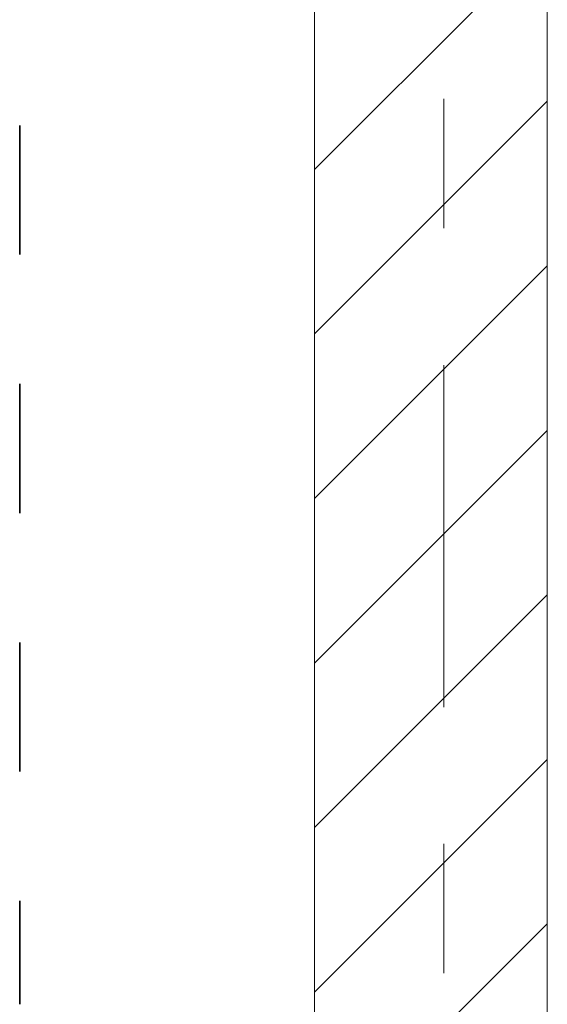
# Model space of a CAD drawing. Header units: metres. Extents: x -3.6 to 84.5, y -11 to 16.8.
# Tile 92 of 124: x 29 to 29.4, y 0.7 to 1.5. Entities that reach past the tile are written whole.
import ezdxf

# ---------------------------------------------------------------- set-up
doc = ezdxf.new("R2010")
doc.units = ezdxf.units.M
doc.header["$MEASUREMENT"] = 0
for name, pattern in [('Achse', [0.2, 0.1, -0.05, 0, -0.05]), ('Strichlinie doppelt', [0.546806, 0.264583, -0.105833, 0.070556, -0.105833]), ('Wipeout_Contour', [1, 0, -1])]:
    doc.linetypes.add(name, pattern=pattern)
for name, color, linetype in [('155 - Bemaßung_ Beschriftung.Ausbau - Deckenelemente', 7, 'Continuous'), ('451 - Universal.Achsen Raster', 7, 'Continuous'), ('605 - Struktur.Wand Innen', 7, 'Continuous')]:
    doc.layers.add(name, color=color, linetype=linetype)

msp = doc.modelspace()

# ---------------------------------------------------------------- linework, layer by layer
at = {"layer": '155 - Bemaßung_ Beschriftung.Ausbau - Deckenelemente', "color": 7, "linetype": 'Achse', "lineweight": 35}
msp.add_line((29.002, 5.18998), (29.002, 0.70998), dxfattribs=at)

# ---------------------------------------------------------------- wipeouts: each hides what was drawn before it
at = {"color": 254, "linetype": 'Wipeout_Contour', "lineweight": 0, "ltscale": 118.179072}
msp.add_wipeout([(29.41, 5.09998), (29.23, 5.09998), (29.23, 0.69998), (29.41, 0.69998)], dxfattribs=at).dxf.layer = '605 - Struktur.Wand Innen'

# ---------------------------------------------------------------- next in the draw order: hatches: boundary and pattern name
at = {"layer": '605 - Struktur.Wand Innen', "linetype": 'Continuous', "lineweight": 0, "true_color": 0x000000}
h = msp.add_hatch(dxfattribs=at)
h.set_pattern_fill('MW_Ziegel_0001', color=18, style=0, pattern_type=2)
h.set_pattern_definition([(45, (0, 0), (-0.0636396, 0.0636396), [])])
h.paths.add_polyline_path([(29.41, 5.09998), (29.23, 5.09998), (29.23, 0.69998), (29.41, 0.69998)])

# ---------------------------------------------------------------- next in the draw order: linework, layer by layer
at = {"layer": '451 - Universal.Achsen Raster', "color": 160, "linetype": 'Strichlinie doppelt', "lineweight": 9, "true_color": 0x3232ff}
msp.add_line((29.32999, -10.585), (29.32999, 16.355), dxfattribs=at)
at = {"layer": '605 - Struktur.Wand Innen', "color": 7, "linetype": 'Continuous', "lineweight": 18, "flags": 128}
for points in [[(29.23, 5.09998), (29.23, 0.69998)], [(29.41, 0.69998), (29.41, 5.09998)]]:
    msp.add_lwpolyline(points, dxfattribs=at)

doc.saveas('drawing.dxf')
